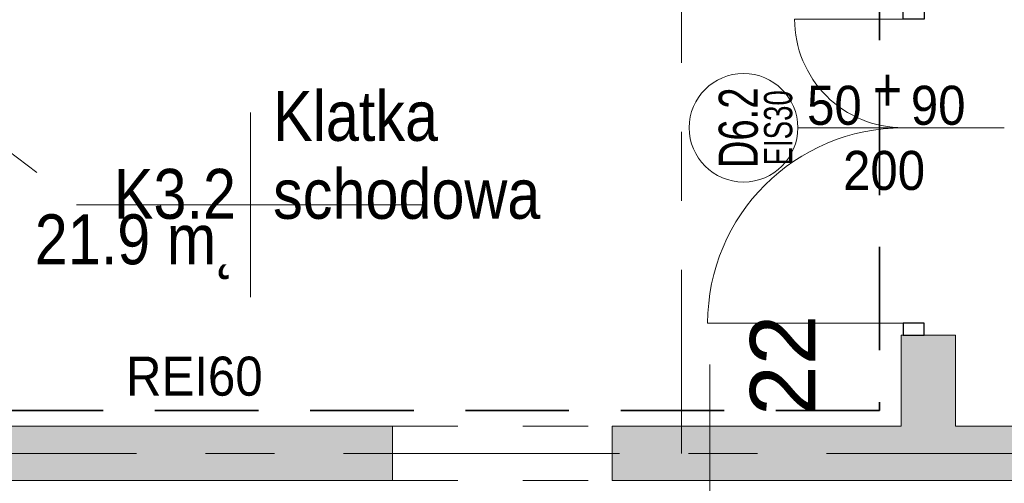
# Model space of a CAD drawing. Header units: centimetres. Extents: x -1737 to 22393, y -8842 to 3838.
# Tile 107 of 167: x -930 to -477, y 2830 to 3043. Entities that reach past the tile are written whole.
import ezdxf

# ---------------------------------------------------------------- set-up
doc = ezdxf.new("R2010")
doc.units = ezdxf.units.CM
for name, pattern in [('Dash', [60, 30, -30]), ('Hidden', [71.4375, 47.625, -23.8125]), ('Oś', [222.25, 127, -31.75, 31.75, -31.75])]:
    doc.linetypes.add(name, pattern=pattern)
for name, color, linetype, lineweight in [('A-ANNO-NOTE', 131, 'Continuous', 13), ('A-AREA-IDEN', 2, 'Continuous', 13), ('A-DETL', 90, 'Continuous', 9), ('A-DETL-GENF', 92, 'Continuous', 9), ('A-DETL-MEDM', 33, 'Continuous', 13), ('A-DOOR', 31, 'Continuous', 13), ('A-DOOR-HDLN', 31, 'Continuous', 13), ('A-WALL', 113, 'Continuous', 13), ('A-WALL-PATT', 111, 'Continuous', 13), ('G-ANNO-TEXT', 231, 'Continuous', 13), ('S-GRID', 1, 'Continuous', 13), ('S-GRID-IDEN', 1, 'Continuous', 13)]:
    doc.layers.add(name, color=color, linetype=linetype, lineweight=lineweight)
doc.styles.add('Arial', font='arial.ttf', dxfattribs={"width": 0.9, "height": 18})
doc.styles.add('Arial Narrow', font='ARIALN.TTF', dxfattribs={"height": 20})
doc.styles.add('Arial_2', font='arial.ttf', dxfattribs={"width": 0.7, "height": 13})
doc.styles.add('Arial_3', font='arial.ttf', dxfattribs={"width": 0.7, "height": 18})
doc.styles.add('Arial_4', font='arial.ttf', dxfattribs={"height": 30})
doc.styles.add('Arial_7', font='arial.ttf', dxfattribs={"width": 0.85, "height": 23})

# ---------------------------------------------------------------- blocks, each defined once
blk = doc.blocks.new('OTWOR_DRZWIOWY_NIEZABUD - 101x205-1673192-3_piętro I __3_90 m_ - stan projektowany')
at = {"layer": 'A-DOOR-HDLN', "linetype": 'Dash', "lineweight": 9}
for p, q in [((-50.5, 12.5), (50.5, 12.5)), ((-50.5, -12.5), (50.5, -12.5))]:
    blk.add_line(p, q, dxfattribs=at)
blk = doc.blocks.new('DRZWI 2S - automatyczna etykieta - Drzwi 90_50 EIS30-2595214-3_piętro I __3_90 m_ - stan projektowany')
at = {"layer": 'A-DETL-GENF'}
for p, q in [((-55.5, -1.95), (-50, -1.95)), ((-55.5, -11.5), (-55.5, -1.95)), ((-50, -1.95), (-50, -11.5)), ((90, -1.95), (95.5, -1.95)), ((90, -11.5), (90, -1.95)), ((95.5, -1.95), (95.5, -11.5)), ((-50, -11.5), (-55.5, -11.5)), ((95.5, -11.5), (90, -11.5))]:
    blk.add_line(p, q, dxfattribs=at)
at = {"layer": 'A-DETL-MEDM', "lineweight": 25}
for p, q in [((-55.5, -11.5), (-55.5, -1.95)), ((-55.5, -1.95), (-50, -1.95)), ((-50, -1.95), (-50, -11.5)), ((90, -1.95), (90, -11.5)), ((95.5, -1.95), (90, -1.95)), ((95.5, -11.5), (95.5, -1.95)), ((-50, -11.5), (-55.5, -11.5)), ((90, -11.5), (95.5, -11.5))]:
    blk.add_line(p, q, dxfattribs=at)
at = {"layer": 'A-DOOR', "lineweight": 9}
blk.add_line((0, -35), (0, 35), dxfattribs=at)
at = {"layer": 'A-DOOR'}
for p, q in [((-50, -11.5), (-50, -61.5)), ((90, -11.5), (90, -101.5))]:
    blk.add_line(p, q, dxfattribs=at)
for centre, radius, start, end in [((-50, -11.5), 50, 270, 0), ((90, -11.5), 90, 180, 270)]:
    blk.add_arc(centre, radius, start, end, dxfattribs=at)
blk = doc.blocks.new('METKA_POMIESZCZENIA2 - Rozbudowana krótka - bez ramki-2403173-3_piętro I __3_90 m_ - stan projektowany')
at = {"layer": 'A-AREA-IDEN'}
for p, q in [((0, 0.425), (0, 0)), ((0.0976, 0), (-0.8, 0)), ((-0.8, 0), (0.8, 0)), ((0, 0), (0, -0.425))]:
    blk.add_line(p, q, dxfattribs=at)

msp = doc.modelspace()

# ---------------------------------------------------------------- hatches: boundary and pattern name
at = {"layer": 'A-WALL-PATT', "lineweight": 5}
h = msp.add_hatch(color=254, dxfattribs=at)
h.paths.add_polyline_path([(-524.62, 2886.48), (-499.62, 2886.48), (-499.62, 2897.83), (-524.62, 2897.83)], flags=0)
h.paths.add_polyline_path([(-511.62, 3048.83), (-499.62, 3048.83), (-499.62, 3061.33), (-524.62, 3061.33), (-524.62, 3048.83), (-514.07, 3048.83)], flags=0)
for points in [[(-511.62, 2885.83), (-499.62, 2885.83), (-499.62, 2886.48), (-524.62, 2886.48), (-524.62, 2885.83)], [(-524.62, 2855.83), (-499.62, 2855.83), (-499.62, 2885.83), (-524.62, 2885.83)]]:
    msp.add_hatch(color=254, dxfattribs=at).paths.add_polyline_path(points, flags=0)
h = msp.add_hatch(color=254, dxfattribs=at)
h.paths.add_polyline_path([(-1232.62, 2830.83), (-1058.62, 2830.83), (-1058.62, 2855.83), (-1232.62, 2855.83)], flags=0)
h.paths.add_polyline_path([(-922.62, 2830.83), (-758.62, 2830.83), (-758.62, 2855.83), (-957.62, 2855.83), (-957.62, 2830.83)], flags=0)
h.paths.add_polyline_path([(-567.62, 2830.83), (-567.62, 2855.83), (-657.62, 2855.83), (-657.62, 2830.83)], flags=0)
h.paths.add_polyline_path([(718.38, 2830.83), (718.38, 2855.83), (542.38, 2855.83), (542.38, 2830.83), (584.53, 2830.83)], flags=0)
h.paths.add_polyline_path([(1049.38, 2830.83), (1209.38, 2830.83), (1209.38, 2855.83), (869.38, 2855.83), (869.38, 2830.83), (993.38, 2830.83)], flags=0)
h = msp.add_hatch(color=254, dxfattribs=at)
h.paths.add_polyline_path([(204.29, 2830.83), (347.38, 2830.83), (347.38, 2855.83), (-567.62, 2855.83), (-567.62, 2830.83), (-92.69, 2830.83)], flags=0)
h.paths.add_polyline_path([(542.38, 2830.83), (542.38, 2855.83), (498.38, 2855.83), (498.38, 2830.83), (528.09, 2830.83)], flags=0)

# ---------------------------------------------------------------- linework, layer by layer
at = {"layer": 'A-ANNO-NOTE'}
msp.add_line((-482.12, 2993.33), (-572.12, 2993.33), dxfattribs=at)
msp.add_line((-482.12, 2993.33), (-572.12, 2993.33), dxfattribs=at)
msp.add_circle((-597.12, 2993.33), 25, dxfattribs=at)
at = {"layer": 'A-AREA-IDEN'}
msp.add_line((-1074.93, 3089.23), (-922.3, 2972.66), dxfattribs=at)
at = {"layer": 'A-DETL', "linetype": 'Hidden', "lineweight": 35}
for p, q in [((-534.56, 3081.33), (-534.56, 2863.06)), ((-534.56, 2863.06), (-1202.56, 2863.06))]:
    msp.add_line(p, q, dxfattribs=at)
at = {"layer": 'A-WALL', "lineweight": 9}
for p, q in [((-524.62, 2855.83), (-524.62, 2897.83)), ((-524.62, 2897.83), (-523.62, 2897.83)), ((-514.07, 2897.83), (-499.62, 2897.83)), ((-499.62, 2897.83), (-499.62, 2855.83)), ((-758.62, 2855.83), (-957.62, 2855.83)), ((-758.62, 2830.83), (-758.62, 2855.83)), ((-657.62, 2855.83), (-524.62, 2855.83)), ((-657.62, 2830.83), (-657.62, 2855.83)), ((347.38, 2855.83), (-499.62, 2855.83)), ((-957.62, 2830.83), (-758.62, 2830.83)), ((347.38, 2830.83), (-657.62, 2830.83))]:
    msp.add_line(p, q, dxfattribs=at)
at = {"layer": 'S-GRID', "linetype": 'Oś'}
for p, q in [((-625.62, 3816.92), (-625.62, 2843.33)), ((-612.62, 2884.27), (-612.62, 27.13)), ((-1225.62, 2843.33), (1859.41, 2843.33))]:
    msp.add_line(p, q, dxfattribs=at)

# ---------------------------------------------------------------- block references
at = {"layer": 'A-AREA-IDEN', "xscale": 99.99999999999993, "yscale": 99.99999999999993, "zscale": 99.99999999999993}
msp.add_blockref('METKA_POMIESZCZENIA2 - Rozbudowana krótka - bez ramki-2403173-3_piętro I __3_90 m_ - stan projektowany', (-824.02, 2957.85), dxfattribs=at)
at = {"layer": 'A-DOOR', "rotation": 270.0000000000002}
msp.add_blockref('DRZWI 2S - automatyczna etykieta - Drzwi 90_50 EIS30-2595214-3_piętro I __3_90 m_ - stan projektowany', (-512.12, 2993.33), dxfattribs=at)
at = {"layer": 'A-DOOR', "lineweight": 9}
msp.add_blockref('OTWOR_DRZWIOWY_NIEZABUD - 101x205-1673192-3_piętro I __3_90 m_ - stan projektowany', (-708.12, 2843.33), dxfattribs=at)

# ---------------------------------------------------------------- texts
at = {"layer": 'A-ANNO-NOTE', "lineweight": 211, "attachment_point": 5, "rotation": 90, "line_spacing_factor": 0.936439}
for s, insert, char_height, width, style in [('\\pxqc,t4.93889,9.87778,14.81667,19.75556,24.69444,29.63333,34.57222,39.51111,44.45,49.38889,54.32778,59.26667,64.20556,69.14444,74.08333,79.02222,83.96111,88.9,93.83889,98.77778,103.71667,108.65556,113.59444,118.53333,123.47222,128.41111,133.35,138.28889,143.22778,148.16667,153.10556,158.04444;{D6.2}', (-599.41, 2993.3), 18, 37.03, 'Arial_3'), ('\\pxqc,t6.83846,13.67692,20.51538,27.35385,34.19231,41.03077,47.86923,54.70769,61.54615,68.38462,75.22308,82.06154,88.9,95.73846,102.57692,109.41538,116.25385,123.09231,129.93077,136.76923,143.60769,150.44615,157.28462,164.12308,170.96154,177.8,184.63846,191.47692,198.31538,205.15385,211.99231,218.83077;{EIS30}', (-581.1, 2993.3), 13, 34.72, 'Arial_2')]:
    msp.add_mtext(s, dxfattribs=dict(at, insert=insert, char_height=char_height, width=width, style=style))
at = {"layer": 'A-ANNO-NOTE', "insert": (-538.92, 3020.98), "char_height": 20, "width": 14.746, "attachment_point": 1, "line_spacing_factor": 0.949189, "style": 'Arial Narrow'}
msp.add_mtext('\\pxqr,t6.35,12.7,19.05,25.4,31.75,38.1,44.45,50.8,57.15,63.5,69.85,76.2,82.55,88.9,95.25,101.6,107.95,114.3,120.65,127,133.35,139.7,146.05,152.4,158.75,165.1,171.45,177.8,184.15,190.5,196.85,203.2;{+}', dxfattribs=at)
at = {"layer": 'A-ANNO-NOTE', "lineweight": 211, "char_height": 18, "attachment_point": 5, "line_spacing_factor": 0.936439, "style": 'Arial'}
for s, insert, width in [('\\pxqc,t6.35,12.7,19.05,25.4,31.75,38.1,44.45,50.8,57.15,63.5,69.85,76.2,82.55,88.9,95.25,101.6,107.95,114.3,120.65,127,133.35,139.7,146.05,152.4,158.75,165.1,171.45,177.8,184.15,190.5,196.85,203.2;{50}', (-555.3, 3003.56), 25.65), ('\\pxqc,t6.35,12.7,19.05,25.4,31.75,38.1,44.45,50.8,57.15,63.5,69.85,76.2,82.55,88.9,95.25,101.6,107.95,114.3,120.65,127,133.35,139.7,146.05,152.4,158.75,165.1,171.45,177.8,184.15,190.5,196.85,203.2;{90}', (-507.55, 3003.56), 25.65), ('\\pxqc,t6.35,12.7,19.05,25.4,31.75,38.1,44.45,50.8,57.15,63.5,69.85,76.2,82.55,88.9,95.25,101.6,107.95,114.3,120.65,127,133.35,139.7,146.05,152.4,158.75,165.1,171.45,177.8,184.15,190.5,196.85,203.2;{200}', (-532.45, 2973.56), 38.07)]:
    msp.add_mtext(s, dxfattribs=dict(at, insert=insert, width=width))
at = {"layer": 'A-AREA-IDEN', "color": 0, "char_height": 23, "line_spacing_factor": 0.936439, "style": 'Arial_7'}
for s, insert, width, attachment_point in [('\\pxt3.69565,7.3913,11.08696,14.78261,18.47826,22.17391,25.86957,29.56522,33.26087,36.95652,40.65217,44.34783,48.04348,51.73913,55.43478,59.13043,62.82609,66.52174,70.21739,73.91304,77.6087,81.30435,85,88.69565,92.3913,96.08696,99.78261,103.47826,107.17391,110.86957,114.56522,118.26087;{Klatka\\Pschodowa}', (-813.59, 2951.07), 121.975, 7), ('\\pxqr,t3.69565,7.3913,11.08696,14.78261,18.47826,22.17391,25.86957,29.56522,33.26087,36.95652,40.65217,44.34783,48.04348,51.73913,55.43478,59.13043,62.82609,66.52174,70.21739,73.91304,77.6087,81.30435,85,88.69565,92.3913,96.08696,99.78261,103.47826,107.17391,110.86957,114.56522,118.26087;{K3.2}', (-830.67, 2951.07), 55.675, 9), ('\\pt84.99995,169.9999,255.00008,340.00003,424.99998,509.99993,595.00011,680.00006,765.00001,849.99996,934.99991,1020.00009,1105.00004,1189.99999,1274.99994,1359.99989,1445.00007,1530.00002,1614.99997,1699.99992,1785.0001,1870.00005,1955,2039.99995,2124.9999,2210.00008,2295.00003,2379.99998,2464.99993,2550.00011,2635.00006,2720.00001;21.9 m˛', (-830.67, 2953.46), 91.63, 3)]:
    msp.add_mtext(s, dxfattribs=dict(at, insert=insert, width=width, attachment_point=attachment_point))
at = {"layer": 'G-ANNO-TEXT', "color": 1, "insert": (-881.28, 2887.94), "char_height": 18, "width": 62.5392, "attachment_point": 1, "line_spacing_factor": 0.936439, "style": 'Arial'}
msp.add_mtext('\\pxt6.35,12.7,19.05,25.4,31.75,38.1,44.45,50.8,57.15,63.5,69.85,76.2,82.55,88.9,95.25,101.6,107.95,114.3,120.65,127,133.35,139.7,146.05,152.4,158.75,165.1,171.45,177.8,184.15,190.5,196.85,203.2;{REI60}', dxfattribs=at)
at = {"layer": 'S-GRID-IDEN', "insert": (-579.12, 2883.93), "char_height": 30, "width": 48.3, "attachment_point": 5, "rotation": 90, "line_spacing_factor": 0.936439, "style": 'Arial_4'}
msp.add_mtext('\\pxqc,t4.23333,8.46667,12.7,16.93333,21.16667,25.4,29.63333,33.86667,38.1,42.33333,46.56667,50.8,55.03333,59.26667,63.5,67.73333,71.96667,76.2,80.43333,84.66667,88.9,93.13333,97.36667,101.6,105.83333,110.06667,114.3,118.53333,122.76667,127,131.23333,135.46667;{22}', dxfattribs=at)

doc.saveas('drawing.dxf')
